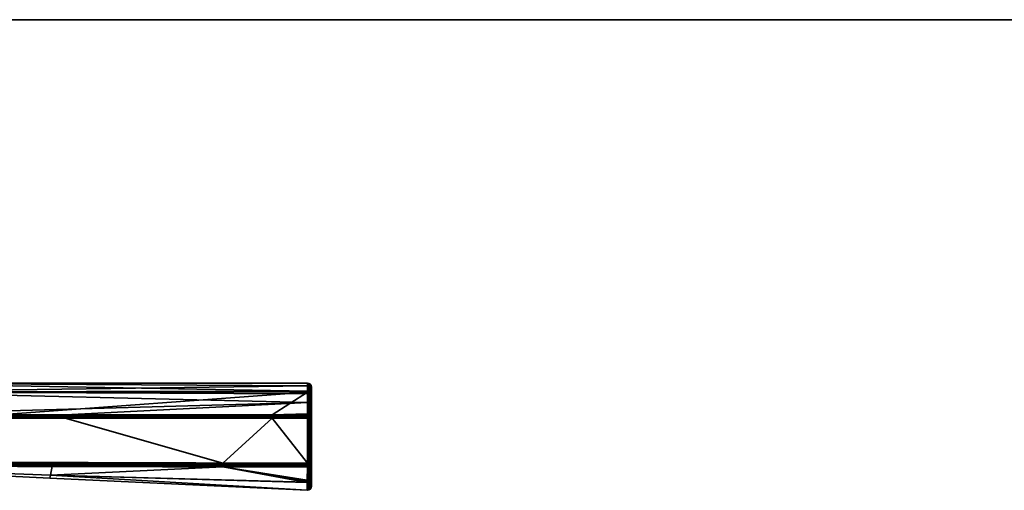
# Model space of a CAD drawing. Header units: millimetres. Extents: x -309 to 8059, y -96 to 57.
# Tile 79 of 99: x 5626 to 5746, y -96 to -39. Entities that reach past the tile are written whole.
import ezdxf

# ---------------------------------------------------------------- set-up
doc = ezdxf.new("R2010")
doc.units = ezdxf.units.MM
doc.layers.add('151', color=7, linetype='Continuous', true_color=0xffffff)

# ---------------------------------------------------------------- blocks, each defined once
blk = doc.blocks.new('UG_SURFACE_002')
at = {"layer": '151', "color": 251, "linetype": 'Continuous', "lineweight": 35}
for points in [[(5607.36, -83.3, 1104), (5607.36, -84.37, 1109.97), (5661, -84.27, 1109.67)], [(5607.36, -83.3, 1104), (5661, -83.3, 1104), (5661, -83.62, 1100.73)], [(5661, -83.62, 1100.73), (5607.36, -84.38, 1098.03), (5607.36, -83.3, 1104)], [(5661, -84.27, 1109.67), (5661, -83.3, 1104), (5607.36, -83.3, 1104)], [(5661.19, -83.34, 1104), (5661, -83.3, 1104), (5661, -84.27, 1109.67), (5661.19, -84.3, 1109.66)], [(5661.19, -83.65, 1100.73), (5661, -83.62, 1100.73), (5661, -83.3, 1104), (5661.19, -83.34, 1104)], [(5661.35, -83.45, 1104), (5661.19, -83.34, 1104), (5661.19, -84.3, 1109.66), (5661.35, -84.4, 1109.62)], [(5661.35, -83.76, 1100.75), (5661.19, -83.65, 1100.73), (5661.19, -83.34, 1104), (5661.35, -83.45, 1104)], [(5661.46, -83.61, 1104), (5661.35, -83.45, 1104), (5661.35, -84.4, 1109.62), (5661.46, -84.56, 1109.57)], [(5661.46, -83.92, 1100.79), (5661.35, -83.76, 1100.75), (5661.35, -83.45, 1104), (5661.46, -83.61, 1104)], [(5661, -83.62, 1100.73), (5661, -84.6, 1098.11), (5607.36, -84.38, 1098.03)], [(5607.36, -84.37, 1109.97), (5661, -84.42, 1109.95), (5661, -84.27, 1109.67)], [(5661, -84.42, 1109.95), (5607.36, -84.37, 1109.97), (5623.58, -87.15, 1114.82)], [(5607.36, -84.38, 1098.03), (5661, -84.6, 1098.11), (5661, -85.65, 1095.35)], [(5661, -85.65, 1095.35), (5607.36, -87.15, 1093.18), (5607.36, -84.38, 1098.03)], [(5623.58, -87.15, 1114.82), (5656.75, -87.15, 1114.82), (5661, -84.42, 1109.95)], [(5656.75, -87.15, 1114.82), (5661, -87.05, 1114.7), (5661, -84.42, 1109.95)], [(5661, -84.6, 1098.11), (5661, -83.62, 1100.73), (5661.19, -83.65, 1100.73)], [(5661.19, -83.65, 1100.73), (5661.19, -85.68, 1095.37), (5661, -85.65, 1095.35), (5661, -84.6, 1098.11)], [(5661.19, -84.3, 1109.66), (5661, -84.27, 1109.67), (5661, -84.42, 1109.95)], [(5661, -84.42, 1109.95), (5661, -87.05, 1114.7), (5661.19, -87.08, 1114.67), (5661.19, -84.3, 1109.66)], [(5661.35, -85.77, 1095.42), (5661.19, -85.68, 1095.37), (5661.19, -83.65, 1100.73), (5661.35, -83.76, 1100.75)], [(5661.35, -84.4, 1109.62), (5661.19, -84.3, 1109.66), (5661.19, -87.08, 1114.67), (5661.35, -87.17, 1114.61)], [(5661.46, -85.91, 1095.5), (5661.35, -85.77, 1095.42), (5661.35, -83.76, 1100.75), (5661.46, -83.92, 1100.79)], [(5661.46, -84.56, 1109.57), (5661.35, -84.4, 1109.62), (5661.35, -87.17, 1114.61), (5661.46, -87.29, 1114.5)], [(5661.5, -83.8, 1104), (5661.46, -83.61, 1104), (5661.46, -84.56, 1109.57), (5661.5, -84.74, 1109.5)], [(5661.5, -84.11, 1100.82), (5661.46, -83.92, 1100.79), (5661.46, -83.61, 1104), (5661.5, -83.8, 1104)], [(5661.5, -86.08, 1095.6), (5661.46, -85.91, 1095.5), (5661.46, -83.92, 1100.79), (5661.5, -84.11, 1100.82)], [(5661.5, -84.74, 1109.5), (5661.46, -84.56, 1109.57), (5661.46, -87.29, 1114.5), (5661.5, -87.44, 1114.39)], [(5661.5, -95.79, 1104), (5661.5, -83.8, 1104), (5661.5, -84.74, 1109.5)], [(5661.5, -95.79, 1104), (5661.5, -84.11, 1100.82), (5661.5, -83.8, 1104)], [(5661.5, -95.79, 1104), (5661.5, -86.08, 1095.6), (5661.5, -84.11, 1100.82)], [(5661.5, -84.74, 1109.5), (5661.5, -87.44, 1114.39), (5661.5, -94.69, 1110.75), (5661.5, -95.79, 1104)], [(5631.65, -87.15, 1093.18), (5607.36, -87.15, 1093.18), (5661, -85.65, 1095.35)], [(5661, -85.65, 1095.35), (5661, -87.15, 1093.18), (5631.65, -87.15, 1093.18)], [(5661.15, -87.17, 1093.2), (5661, -87.15, 1093.18), (5661, -85.65, 1095.35), (5661.19, -85.68, 1095.37)], [(5661.19, -85.68, 1095.37), (5661.19, -87.18, 1093.21), (5661.15, -87.17, 1093.2)], [(5661.19, -85.68, 1095.37), (5661.35, -85.77, 1095.42), (5661.35, -87.26, 1093.28), (5661.3, -87.24, 1093.26)], [(5661.3, -87.24, 1093.26), (5661.19, -87.18, 1093.21), (5661.19, -85.68, 1095.37)], [(5661.35, -85.77, 1095.42), (5661.44, -87.36, 1093.35), (5661.39, -87.3, 1093.31)], [(5661.35, -85.77, 1095.42), (5661.46, -85.91, 1095.5), (5661.46, -87.39, 1093.38), (5661.44, -87.36, 1093.35)], [(5661.39, -87.3, 1093.31), (5661.35, -87.26, 1093.28), (5661.35, -85.77, 1095.42)], [(5661.5, -87.54, 1093.5), (5661.46, -87.39, 1093.38), (5661.46, -85.91, 1095.5), (5661.5, -86.08, 1095.6)], [(5631.65, -87.23, 1093.11), (5598.48, -87.23, 1093.11), (5607.36, -87.15, 1093.18)], [(5607.36, -87.15, 1093.18), (5631.65, -87.15, 1093.18), (5631.65, -87.23, 1093.11)], [(5656.75, -87.15, 1114.82), (5661, -87.15, 1114.82), (5661, -87.05, 1114.7)], [(5661.19, -87.08, 1114.67), (5661, -87.05, 1114.7), (5661, -87.15, 1114.82), (5661.15, -87.17, 1114.8)], [(5661.15, -87.17, 1114.8), (5661.19, -87.18, 1114.79), (5661.19, -87.08, 1114.67)], [(5661.35, -87.17, 1114.61), (5661.19, -87.08, 1114.67), (5661.19, -87.18, 1114.79), (5661.3, -87.24, 1114.74)], [(5661.5, -86.08, 1095.6), (5661.5, -95.79, 1104), (5661.5, -94.59, 1096.97)], [(5661.5, -94.59, 1096.97), (5661.5, -93.01, 1093.5), (5661.5, -87.54, 1093.5), (5661.5, -86.08, 1095.6)], [(5598.47, -87.53, 1093), (5598.48, -87.42, 1093.01), (5631.65, -87.43, 1093.01), (5631.65, -87.54, 1093)], [(5650.76, -92.99, 1093), (5598.5, -92.8, 1093), (5598.47, -87.53, 1093), (5631.65, -87.54, 1093)], [(5598.48, -87.32, 1093.05), (5598.48, -87.23, 1093.11), (5631.65, -87.23, 1093.11)], [(5631.65, -87.23, 1093.11), (5631.65, -87.32, 1093.05), (5598.48, -87.32, 1093.05)], [(5598.48, -87.42, 1093.01), (5598.48, -87.32, 1093.05), (5631.65, -87.32, 1093.05), (5631.65, -87.43, 1093.01)], [(5656.75, -87.54, 1115), (5623.58, -87.54, 1115), (5598.5, -92.8, 1115), (5650.76, -92.99, 1115)], [(5623.58, -87.15, 1114.82), (5623.58, -87.23, 1114.89), (5656.75, -87.23, 1114.89), (5656.75, -87.15, 1114.82)], [(5623.58, -87.23, 1114.89), (5623.58, -87.32, 1114.95), (5656.75, -87.32, 1114.95), (5656.75, -87.23, 1114.89)], [(5623.58, -87.32, 1114.95), (5623.58, -87.43, 1114.99), (5656.75, -87.43, 1114.99), (5656.75, -87.32, 1114.95)], [(5623.58, -87.43, 1114.99), (5623.58, -87.54, 1115), (5656.75, -87.54, 1115), (5656.75, -87.43, 1114.99)], [(5631.65, -87.23, 1093.11), (5631.65, -87.15, 1093.18), (5661, -87.15, 1093.18), (5661, -87.18, 1093.15)], [(5661, -87.18, 1093.15), (5661, -87.23, 1093.11), (5631.65, -87.23, 1093.11)], [(5631.65, -87.32, 1093.05), (5631.65, -87.23, 1093.11), (5661, -87.23, 1093.11), (5661, -87.32, 1093.05)], [(5631.65, -87.43, 1093.01), (5631.65, -87.32, 1093.05), (5661, -87.32, 1093.05), (5661, -87.34, 1093.04)], [(5661, -87.34, 1093.04), (5661, -87.43, 1093.01), (5631.65, -87.43, 1093.01)], [(5631.65, -87.54, 1093), (5631.65, -87.43, 1093.01), (5661, -87.43, 1093.01), (5661, -87.54, 1093)], [(5631.65, -87.54, 1093), (5661, -87.54, 1093), (5661, -93.01, 1093), (5650.76, -92.99, 1093)], [(5650.76, -92.99, 1115), (5661, -93.01, 1115), (5656.75, -87.54, 1115)], [(5656.75, -87.15, 1114.82), (5656.75, -87.23, 1114.89), (5661, -87.23, 1114.89), (5661, -87.18, 1114.85)], [(5661, -87.18, 1114.85), (5661, -87.15, 1114.82), (5656.75, -87.15, 1114.82)], [(5656.75, -87.23, 1114.89), (5656.75, -87.32, 1114.95), (5661, -87.32, 1114.95), (5661, -87.23, 1114.89)], [(5656.75, -87.32, 1114.95), (5656.75, -87.43, 1114.99), (5661, -87.43, 1114.99), (5661, -87.34, 1114.96)], [(5661, -87.34, 1114.96), (5661, -87.32, 1114.95), (5656.75, -87.32, 1114.95)], [(5656.75, -87.43, 1114.99), (5656.75, -87.54, 1115), (5661, -87.54, 1115), (5661, -87.43, 1114.99)], [(5661, -93.01, 1115), (5661, -87.54, 1115), (5656.75, -87.54, 1115)], [(5661.15, -87.17, 1114.8), (5661, -87.15, 1114.82), (5661, -87.18, 1114.85)], [(5661, -87.18, 1093.15), (5661, -87.15, 1093.18), (5661.15, -87.17, 1093.2)], [(5661, -87.18, 1114.85), (5661.14, -87.21, 1114.85), (5661.15, -87.17, 1114.8)], [(5661.15, -87.17, 1093.2), (5661.14, -87.21, 1093.15), (5661, -87.18, 1093.15)], [(5661.14, -87.21, 1114.85), (5661, -87.18, 1114.85), (5661, -87.23, 1114.89)], [(5661, -87.23, 1093.11), (5661, -87.18, 1093.15), (5661.14, -87.21, 1093.15)], [(5661.14, -87.21, 1114.85), (5661, -87.23, 1114.89), (5661, -87.32, 1114.95)], [(5661, -87.32, 1114.95), (5661.07, -87.36, 1114.96), (5661.14, -87.21, 1114.85)], [(5661.14, -87.21, 1093.15), (5661.07, -87.36, 1093.04), (5661, -87.32, 1093.05)], [(5661, -87.32, 1093.05), (5661, -87.23, 1093.11), (5661.14, -87.21, 1093.15)], [(5661, -87.32, 1114.95), (5661, -87.34, 1114.96), (5661.07, -87.36, 1114.96)], [(5661.07, -87.36, 1093.04), (5661, -87.34, 1093.04), (5661, -87.32, 1093.05)], [(5661.07, -87.36, 1114.96), (5661, -87.34, 1114.96), (5661, -87.43, 1114.99)], [(5661, -87.43, 1093.01), (5661, -87.34, 1093.04), (5661.07, -87.36, 1093.04)], [(5661, -87.43, 1114.99), (5661, -87.54, 1115), (5661.07, -87.36, 1114.96)], [(5661, -87.54, 1115), (5661.14, -87.4, 1114.96), (5661.07, -87.36, 1114.96)], [(5661.07, -87.36, 1093.04), (5661, -87.54, 1093), (5661, -87.43, 1093.01)], [(5661.07, -87.36, 1093.04), (5661.14, -87.4, 1093.04), (5661, -87.54, 1093)], [(5661, -87.54, 1115), (5661.18, -87.46, 1114.96), (5661.14, -87.4, 1114.96)], [(5661.14, -87.4, 1093.04), (5661.18, -87.46, 1093.04), (5661, -87.54, 1093)], [(5661.18, -87.46, 1114.96), (5661, -87.54, 1115), (5661.19, -87.54, 1114.96)], [(5661.19, -87.54, 1093.04), (5661, -87.54, 1093), (5661.18, -87.46, 1093.04)], [(5661, -87.54, 1115), (5661, -93.01, 1115), (5661.19, -93.01, 1114.96), (5661.19, -87.54, 1114.96)], [(5661, -93.01, 1093), (5661, -87.54, 1093), (5661.19, -87.54, 1093.04), (5661.19, -93.01, 1093.04)], [(5661.07, -87.36, 1114.96), (5661.14, -87.4, 1114.96), (5661.25, -87.28, 1114.85), (5661.14, -87.21, 1114.85)], [(5661.14, -87.21, 1093.15), (5661.25, -87.28, 1093.15), (5661.14, -87.4, 1093.04), (5661.07, -87.36, 1093.04)], [(5661.19, -87.18, 1114.79), (5661.15, -87.17, 1114.8), (5661.14, -87.21, 1114.85)], [(5661.14, -87.21, 1093.15), (5661.15, -87.17, 1093.2), (5661.19, -87.18, 1093.21)], [(5661.14, -87.21, 1114.85), (5661.25, -87.28, 1114.85), (5661.19, -87.18, 1114.79)], [(5661.19, -87.18, 1093.21), (5661.25, -87.28, 1093.15), (5661.14, -87.21, 1093.15)], [(5661.14, -87.4, 1114.96), (5661.18, -87.46, 1114.96), (5661.33, -87.4, 1114.85), (5661.25, -87.28, 1114.85)], [(5661.25, -87.28, 1093.15), (5661.33, -87.4, 1093.15), (5661.18, -87.46, 1093.04), (5661.14, -87.4, 1093.04)], [(5661.33, -87.4, 1114.85), (5661.18, -87.46, 1114.96), (5661.19, -87.54, 1114.96), (5661.35, -87.54, 1114.85)], [(5661.35, -87.54, 1093.15), (5661.19, -87.54, 1093.04), (5661.18, -87.46, 1093.04), (5661.33, -87.4, 1093.15)], [(5661.19, -87.54, 1114.96), (5661.19, -87.54, 1114.96), (5661.18, -87.46, 1114.96)], [(5661.18, -87.46, 1093.04), (5661.19, -87.54, 1093.04), (5661.19, -87.54, 1093.04)], [(5661.25, -87.28, 1114.85), (5661.3, -87.24, 1114.74), (5661.19, -87.18, 1114.79)], [(5661.19, -87.18, 1093.21), (5661.3, -87.24, 1093.26), (5661.25, -87.28, 1093.15)], [(5661.19, -93.01, 1114.96), (5661.35, -93.01, 1114.85), (5661.35, -87.54, 1114.85), (5661.19, -87.54, 1114.96)], [(5661.19, -87.54, 1093.04), (5661.35, -87.54, 1093.15), (5661.35, -93.01, 1093.15), (5661.19, -93.01, 1093.04)], [(5661.3, -87.24, 1114.74), (5661.25, -87.28, 1114.85), (5661.33, -87.4, 1114.85)], [(5661.33, -87.4, 1093.15), (5661.25, -87.28, 1093.15), (5661.3, -87.24, 1093.26)], [(5661.3, -87.24, 1114.74), (5661.35, -87.26, 1114.72), (5661.35, -87.17, 1114.61)], [(5661.33, -87.4, 1114.85), (5661.35, -87.26, 1114.72), (5661.3, -87.24, 1114.74)], [(5661.3, -87.24, 1093.26), (5661.35, -87.26, 1093.28), (5661.33, -87.4, 1093.15)], [(5661.39, -87.3, 1114.69), (5661.35, -87.26, 1114.72), (5661.33, -87.4, 1114.85)], [(5661.33, -87.4, 1093.15), (5661.35, -87.26, 1093.28), (5661.39, -87.3, 1093.31)], [(5661.33, -87.4, 1114.85), (5661.43, -87.36, 1114.69), (5661.39, -87.3, 1114.69)], [(5661.39, -87.3, 1093.31), (5661.43, -87.36, 1093.31), (5661.33, -87.4, 1093.15)], [(5661.43, -87.36, 1114.69), (5661.33, -87.4, 1114.85), (5661.36, -87.54, 1114.85), (5661.46, -87.54, 1114.69)], [(5661.46, -87.54, 1093.31), (5661.36, -87.54, 1093.15), (5661.33, -87.4, 1093.15), (5661.43, -87.36, 1093.31)], [(5661.35, -87.54, 1114.85), (5661.36, -87.54, 1114.85), (5661.33, -87.4, 1114.85)], [(5661.33, -87.4, 1093.15), (5661.36, -87.54, 1093.15), (5661.35, -87.54, 1093.15)], [(5661.46, -87.29, 1114.5), (5661.35, -87.17, 1114.61), (5661.39, -87.3, 1114.69), (5661.44, -87.36, 1114.65)], [(5661.35, -87.17, 1114.61), (5661.35, -87.26, 1114.72), (5661.39, -87.3, 1114.69)], [(5661.36, -87.54, 1114.85), (5661.35, -87.54, 1114.85), (5661.35, -93.01, 1114.85), (5661.36, -93.01, 1114.85)], [(5661.36, -93.01, 1093.15), (5661.35, -93.01, 1093.15), (5661.35, -87.54, 1093.15), (5661.36, -87.54, 1093.15)], [(5661.36, -93.01, 1114.85), (5661.46, -93.01, 1114.69), (5661.46, -87.54, 1114.69), (5661.36, -87.54, 1114.85)], [(5661.36, -87.54, 1093.15), (5661.46, -87.54, 1093.31), (5661.46, -93.01, 1093.31), (5661.36, -93.01, 1093.15)], [(5661.39, -87.3, 1114.69), (5661.43, -87.36, 1114.69), (5661.44, -87.36, 1114.65)], [(5661.44, -87.36, 1093.35), (5661.43, -87.36, 1093.31), (5661.39, -87.3, 1093.31)], [(5661.44, -87.36, 1114.65), (5661.43, -87.36, 1114.69), (5661.46, -87.54, 1114.69)], [(5661.46, -87.54, 1114.69), (5661.46, -87.54, 1114.69), (5661.43, -87.36, 1114.69)], [(5661.43, -87.36, 1093.31), (5661.46, -87.54, 1093.31), (5661.46, -87.54, 1093.31)], [(5661.46, -87.54, 1093.31), (5661.43, -87.36, 1093.31), (5661.44, -87.36, 1093.35)], [(5661.44, -87.36, 1114.65), (5661.46, -87.39, 1114.62), (5661.46, -87.29, 1114.5)], [(5661.46, -87.54, 1114.69), (5661.46, -87.39, 1114.62), (5661.44, -87.36, 1114.65)], [(5661.44, -87.36, 1093.35), (5661.46, -87.39, 1093.38), (5661.46, -87.54, 1093.31)], [(5661.5, -87.44, 1114.39), (5661.46, -87.29, 1114.5), (5661.46, -87.39, 1114.62), (5661.5, -87.54, 1114.5)], [(5661.46, -87.54, 1114.69), (5661.5, -87.54, 1114.5), (5661.46, -87.39, 1114.62)], [(5661.46, -87.39, 1093.38), (5661.5, -87.54, 1093.5), (5661.46, -87.54, 1093.31)], [(5661.46, -93.01, 1114.69), (5661.5, -93.01, 1114.5), (5661.5, -87.54, 1114.5), (5661.46, -87.54, 1114.69)], [(5661.46, -87.54, 1093.31), (5661.5, -87.54, 1093.5), (5661.5, -93.01, 1093.5), (5661.46, -93.01, 1093.31)], [(5661.5, -87.44, 1114.39), (5661.5, -87.54, 1114.5), (5661.5, -93.01, 1114.5), (5661.5, -94.69, 1110.75)], [(5650.76, -92.99, 1115), (5598.5, -92.8, 1115), (5598.5, -92.95, 1114.98)], [(5598.5, -92.95, 1093.02), (5598.5, -92.8, 1093), (5650.76, -92.99, 1093)], [(5598.5, -92.95, 1114.98), (5598.5, -93.09, 1114.9), (5650.76, -93.21, 1114.95)], [(5598.5, -92.95, 1114.98), (5650.76, -93.1, 1114.99), (5650.76, -92.99, 1115)], [(5650.76, -93.21, 1114.95), (5650.76, -93.1, 1114.99), (5598.5, -92.95, 1114.98)], [(5598.5, -93.09, 1093.1), (5598.5, -92.95, 1093.02), (5650.76, -93.1, 1093.01)], [(5650.76, -92.99, 1093), (5650.76, -93.1, 1093.01), (5598.5, -92.95, 1093.02)], [(5598.5, -93.09, 1114.9), (5598.5, -93.2, 1114.79), (5650.76, -93.3, 1114.89)], [(5650.76, -93.3, 1114.89), (5650.76, -93.21, 1114.95), (5598.5, -93.09, 1114.9)], [(5598.5, -93.2, 1093.21), (5598.5, -93.09, 1093.1), (5650.76, -93.21, 1093.05)], [(5650.76, -93.1, 1093.01), (5650.76, -93.21, 1093.05), (5598.5, -93.09, 1093.1)], [(5661, -93.01, 1115), (5650.76, -92.99, 1115), (5650.76, -93.1, 1114.99)], [(5650.76, -93.1, 1093.01), (5650.76, -92.99, 1093), (5661, -93.01, 1093)], [(5650.76, -93.1, 1114.99), (5661, -93.12, 1114.99), (5661, -93.01, 1115)], [(5661, -93.01, 1093), (5661, -93.12, 1093.01), (5650.76, -93.1, 1093.01)], [(5650.76, -93.1, 1114.99), (5650.76, -93.21, 1114.95), (5661, -93.2, 1114.96)], [(5661, -93.2, 1114.96), (5661, -93.12, 1114.99), (5650.76, -93.1, 1114.99)], [(5650.76, -93.1, 1093.01), (5661, -93.12, 1093.01), (5661, -93.2, 1093.04)], [(5661, -93.2, 1093.04), (5650.76, -93.21, 1093.05), (5650.76, -93.1, 1093.01)], [(5661.07, -93.19, 1114.96), (5661, -93.01, 1115), (5661, -93.12, 1114.99)], [(5661.19, -93.01, 1114.96), (5661, -93.01, 1115), (5661.18, -93.09, 1114.96)], [(5661, -93.01, 1115), (5661.14, -93.15, 1114.96), (5661.18, -93.09, 1114.96)], [(5661, -93.01, 1115), (5661.07, -93.19, 1114.96), (5661.14, -93.15, 1114.96)], [(5661.18, -93.09, 1093.04), (5661, -93.01, 1093), (5661.19, -93.01, 1093.04)], [(5661.18, -93.09, 1093.04), (5661.14, -93.15, 1093.04), (5661, -93.01, 1093)], [(5661.14, -93.15, 1093.04), (5661.07, -93.19, 1093.04), (5661, -93.01, 1093)], [(5661, -93.12, 1093.01), (5661, -93.01, 1093), (5661.07, -93.19, 1093.04)], [(5661.18, -93.09, 1114.96), (5661.14, -93.15, 1114.96), (5661.25, -93.26, 1114.85), (5661.33, -93.15, 1114.85)], [(5661.33, -93.15, 1093.15), (5661.25, -93.26, 1093.15), (5661.14, -93.15, 1093.04), (5661.18, -93.09, 1093.04)], [(5661.18, -93.09, 1114.96), (5661.19, -93.01, 1114.96), (5661.19, -93.01, 1114.96)], [(5661.35, -93.01, 1114.85), (5661.19, -93.01, 1114.96), (5661.18, -93.09, 1114.96), (5661.33, -93.15, 1114.85)], [(5661.33, -93.15, 1093.15), (5661.18, -93.09, 1093.04), (5661.19, -93.01, 1093.04), (5661.35, -93.01, 1093.15)], [(5661.19, -93.01, 1093.04), (5661.19, -93.01, 1093.04), (5661.18, -93.09, 1093.04)], [(5661.33, -93.15, 1114.85), (5661.36, -93.01, 1114.85), (5661.35, -93.01, 1114.85)], [(5661.46, -93.01, 1114.69), (5661.36, -93.01, 1114.85), (5661.33, -93.15, 1114.85), (5661.43, -93.19, 1114.69)], [(5661.43, -93.19, 1093.31), (5661.33, -93.15, 1093.15), (5661.36, -93.01, 1093.15), (5661.46, -93.01, 1093.31)], [(5661.35, -93.01, 1093.15), (5661.36, -93.01, 1093.15), (5661.33, -93.15, 1093.15)], [(5661.43, -93.19, 1114.69), (5661.46, -93.01, 1114.69), (5661.46, -93.01, 1114.69)], [(5661.46, -93.01, 1114.69), (5661.43, -93.19, 1114.69), (5661.45, -93.2, 1114.6)], [(5661.45, -93.2, 1093.39), (5661.43, -93.19, 1093.31), (5661.46, -93.01, 1093.31)], [(5661.46, -93.01, 1093.31), (5661.46, -93.01, 1093.31), (5661.43, -93.19, 1093.31)], [(5661.45, -93.2, 1114.6), (5661.46, -93.18, 1114.59), (5661.46, -93.01, 1114.69)], [(5661.46, -93.01, 1093.31), (5661.46, -93.18, 1093.41), (5661.45, -93.2, 1093.39)], [(5661.46, -93.18, 1114.59), (5661.5, -93.01, 1114.5), (5661.46, -93.01, 1114.69)], [(5661.46, -94.87, 1110.81), (5661.5, -94.69, 1110.75), (5661.5, -93.01, 1114.5)], [(5661.46, -94.77, 1096.91), (5661.46, -93.18, 1093.41), (5661.5, -93.01, 1093.5)], [(5661.5, -93.01, 1093.5), (5661.5, -94.59, 1096.97), (5661.46, -94.77, 1096.91)], [(5661.5, -93.01, 1114.5), (5661.46, -93.18, 1114.59), (5661.46, -94.87, 1110.81)], [(5661.46, -93.01, 1093.31), (5661.5, -93.01, 1093.5), (5661.46, -93.18, 1093.41)], [(5598.5, -93.3, 1093.5), (5629.85, -94.45, 1098.44), (5598.48, -93.3, 1098.58)], [(5598.48, -93.3, 1098.58), (5629.85, -94.45, 1098.44), (5629.78, -94.83, 1104)], [(5598.5, -93.3, 1114.5), (5598.48, -93.3, 1109.42), (5629.85, -94.45, 1109.56)], [(5598.48, -93.3, 1109.42), (5598.48, -93.3, 1104), (5629.78, -94.83, 1104)], [(5629.78, -94.83, 1104), (5629.85, -94.45, 1109.56), (5598.48, -93.3, 1109.42)], [(5629.78, -94.83, 1104), (5598.48, -93.3, 1104), (5598.48, -93.3, 1098.58)], [(5598.5, -93.2, 1114.79), (5598.5, -93.28, 1114.65), (5650.76, -93.38, 1114.82)], [(5650.76, -93.38, 1114.82), (5650.76, -93.3, 1114.89), (5598.5, -93.2, 1114.79)], [(5598.5, -93.28, 1093.35), (5598.5, -93.2, 1093.21), (5650.76, -93.3, 1093.11)], [(5650.76, -93.21, 1093.05), (5650.76, -93.3, 1093.11), (5598.5, -93.2, 1093.21)], [(5598.5, -93.28, 1114.65), (5598.5, -93.3, 1114.5), (5630.04, -93.38, 1114.63)], [(5630.04, -93.38, 1114.63), (5650.76, -93.38, 1114.82), (5598.5, -93.28, 1114.65)], [(5598.5, -93.28, 1093.35), (5650.76, -93.38, 1093.18), (5630.04, -93.38, 1093.37)], [(5630.04, -93.38, 1093.37), (5598.5, -93.3, 1093.5), (5598.5, -93.28, 1093.35)], [(5650.76, -93.3, 1093.11), (5650.76, -93.38, 1093.18), (5598.5, -93.28, 1093.35)], [(5598.5, -93.3, 1093.5), (5630.04, -93.38, 1093.37), (5629.85, -94.45, 1098.44)], [(5629.85, -94.45, 1109.56), (5630.04, -93.38, 1114.63), (5598.5, -93.3, 1114.5)], [(5629.85, -94.45, 1098.44), (5630.04, -93.38, 1093.37), (5650.76, -93.44, 1093.28)], [(5650.76, -93.44, 1114.72), (5630.04, -93.38, 1114.63), (5629.85, -94.45, 1109.56)], [(5650.76, -93.44, 1093.28), (5660.99, -95.32, 1098.32), (5629.85, -94.45, 1098.44)], [(5629.85, -94.45, 1109.56), (5660.99, -95.36, 1109.69), (5650.76, -93.44, 1114.72)], [(5630.04, -93.38, 1114.63), (5650.76, -93.44, 1114.72), (5650.76, -93.38, 1114.82)], [(5650.76, -93.38, 1093.18), (5650.76, -93.44, 1093.28), (5630.04, -93.38, 1093.37)], [(5650.76, -93.21, 1114.95), (5661, -93.22, 1114.96), (5661, -93.2, 1114.96)], [(5661, -93.2, 1093.04), (5661, -93.22, 1093.04), (5650.76, -93.21, 1093.05)], [(5661, -93.31, 1114.9), (5661, -93.22, 1114.96), (5650.76, -93.21, 1114.95)], [(5650.76, -93.21, 1114.95), (5650.76, -93.3, 1114.89), (5661, -93.31, 1114.9)], [(5661, -93.31, 1093.1), (5650.76, -93.3, 1093.11), (5650.76, -93.21, 1093.05)], [(5650.76, -93.21, 1093.05), (5661, -93.22, 1093.04), (5661, -93.31, 1093.1)], [(5661, -93.37, 1114.85), (5650.76, -93.3, 1114.89), (5650.76, -93.38, 1114.82)], [(5661, -93.37, 1114.85), (5661, -93.31, 1114.9), (5650.76, -93.3, 1114.89)], [(5650.76, -93.3, 1093.11), (5661, -93.31, 1093.1), (5661, -93.37, 1093.15)], [(5661, -93.37, 1093.15), (5650.76, -93.38, 1093.18), (5650.76, -93.3, 1093.11)], [(5650.76, -93.38, 1114.82), (5661, -93.38, 1114.83), (5661, -93.37, 1114.85)], [(5661, -93.37, 1093.15), (5661, -93.38, 1093.17), (5650.76, -93.38, 1093.18)], [(5661, -93.45, 1114.75), (5661, -93.38, 1114.83), (5650.76, -93.38, 1114.82)], [(5650.76, -93.38, 1114.82), (5650.76, -93.44, 1114.72), (5661, -93.45, 1114.75)], [(5661, -93.45, 1093.25), (5650.76, -93.44, 1093.28), (5650.76, -93.38, 1093.18)], [(5650.76, -93.38, 1093.18), (5661, -93.38, 1093.17), (5661, -93.45, 1093.25)], [(5650.76, -93.44, 1093.28), (5661, -93.45, 1093.25), (5660.99, -95.06, 1096.81)], [(5650.76, -93.44, 1114.72), (5660.99, -95.36, 1109.69), (5660.99, -95.16, 1110.91)], [(5660.99, -95.16, 1110.91), (5661, -93.45, 1114.75), (5650.76, -93.44, 1114.72)], [(5660.99, -95.06, 1096.81), (5660.99, -95.32, 1098.32), (5650.76, -93.44, 1093.28)], [(5660.99, -95.16, 1110.91), (5661.19, -95.13, 1110.9), (5661.17, -93.42, 1114.73)], [(5660.99, -95.06, 1096.81), (5661, -93.45, 1093.25), (5661.17, -93.42, 1093.27)], [(5661.17, -93.42, 1093.27), (5661.19, -95.03, 1096.82), (5660.99, -95.06, 1096.81)], [(5661.17, -93.42, 1114.73), (5661, -93.45, 1114.75), (5660.99, -95.16, 1110.91)], [(5661, -93.12, 1114.99), (5661, -93.2, 1114.96), (5661.07, -93.19, 1114.96)], [(5661.07, -93.19, 1093.04), (5661, -93.2, 1093.04), (5661, -93.12, 1093.01)], [(5661.07, -93.19, 1114.96), (5661, -93.22, 1114.96), (5661, -93.31, 1114.9)], [(5661.07, -93.19, 1114.96), (5661, -93.2, 1114.96), (5661, -93.22, 1114.96)], [(5661, -93.31, 1114.9), (5661.14, -93.34, 1114.85), (5661.07, -93.19, 1114.96)], [(5661.07, -93.19, 1093.04), (5661.14, -93.34, 1093.15), (5661, -93.31, 1093.1)], [(5661, -93.31, 1093.1), (5661, -93.22, 1093.04), (5661.07, -93.19, 1093.04)], [(5661, -93.22, 1093.04), (5661, -93.2, 1093.04), (5661.07, -93.19, 1093.04)], [(5661, -93.31, 1114.9), (5661, -93.37, 1114.85), (5661.14, -93.34, 1114.85)], [(5661.14, -93.34, 1093.15), (5661, -93.37, 1093.15), (5661, -93.31, 1093.1)], [(5661.17, -93.42, 1114.73), (5661.14, -93.34, 1114.85), (5661, -93.38, 1114.83)], [(5661.14, -93.34, 1114.85), (5661, -93.37, 1114.85), (5661, -93.38, 1114.83)], [(5661, -93.38, 1093.17), (5661.14, -93.34, 1093.15), (5661.17, -93.42, 1093.27)], [(5661, -93.38, 1093.17), (5661, -93.37, 1093.15), (5661.14, -93.34, 1093.15)], [(5661, -93.38, 1114.83), (5661, -93.45, 1114.75), (5661.17, -93.42, 1114.73)], [(5661.17, -93.42, 1093.27), (5661, -93.45, 1093.25), (5661, -93.38, 1093.17)], [(5661.14, -93.15, 1114.96), (5661.07, -93.19, 1114.96), (5661.14, -93.34, 1114.85), (5661.25, -93.26, 1114.85)], [(5661.25, -93.26, 1093.15), (5661.14, -93.34, 1093.15), (5661.07, -93.19, 1093.04), (5661.14, -93.15, 1093.04)], [(5661.25, -93.26, 1114.85), (5661.14, -93.34, 1114.85), (5661.19, -93.41, 1114.73)], [(5661.19, -93.41, 1093.27), (5661.14, -93.34, 1093.15), (5661.25, -93.26, 1093.15)], [(5661.14, -93.34, 1114.85), (5661.17, -93.42, 1114.73), (5661.19, -93.41, 1114.73)], [(5661.19, -93.41, 1093.27), (5661.17, -93.42, 1093.27), (5661.14, -93.34, 1093.15)], [(5661.19, -95.13, 1110.9), (5661.19, -93.41, 1114.73), (5661.17, -93.42, 1114.73)], [(5661.17, -93.42, 1093.27), (5661.19, -93.41, 1093.27), (5661.19, -95.03, 1096.82)], [(5661.19, -93.41, 1114.73), (5661.31, -93.34, 1114.69), (5661.25, -93.26, 1114.85)], [(5661.25, -93.26, 1093.15), (5661.31, -93.34, 1093.31), (5661.19, -93.41, 1093.27)], [(5661.19, -95.13, 1110.9), (5661.33, -93.34, 1114.68), (5661.31, -93.34, 1114.69)], [(5661.33, -93.34, 1114.68), (5661.19, -95.13, 1110.9), (5661.35, -95.02, 1110.86)], [(5661.19, -95.03, 1096.82), (5661.19, -93.41, 1093.27), (5661.31, -93.34, 1093.31)], [(5661.31, -93.34, 1093.31), (5661.33, -93.34, 1093.32), (5661.19, -95.03, 1096.82)], [(5661.35, -94.93, 1096.85), (5661.19, -95.03, 1096.82), (5661.33, -93.34, 1093.32)], [(5661.31, -93.34, 1114.69), (5661.19, -93.41, 1114.73), (5661.19, -95.13, 1110.9)], [(5661.43, -93.19, 1114.69), (5661.33, -93.15, 1114.85), (5661.25, -93.26, 1114.85)], [(5661.32, -93.33, 1093.31), (5661.25, -93.26, 1093.15), (5661.33, -93.15, 1093.15)], [(5661.25, -93.26, 1114.85), (5661.32, -93.33, 1114.69), (5661.43, -93.19, 1114.69)], [(5661.31, -93.34, 1114.69), (5661.32, -93.33, 1114.69), (5661.25, -93.26, 1114.85)], [(5661.25, -93.26, 1093.15), (5661.32, -93.33, 1093.31), (5661.31, -93.34, 1093.31)], [(5661.33, -93.34, 1114.68), (5661.32, -93.33, 1114.69), (5661.31, -93.34, 1114.69)], [(5661.31, -93.34, 1093.31), (5661.32, -93.33, 1093.31), (5661.33, -93.34, 1093.32)], [(5661.33, -93.15, 1093.15), (5661.43, -93.19, 1093.31), (5661.32, -93.33, 1093.31)], [(5661.35, -93.32, 1114.67), (5661.43, -93.19, 1114.69), (5661.32, -93.33, 1114.69)], [(5661.32, -93.33, 1093.31), (5661.43, -93.19, 1093.31), (5661.35, -93.32, 1093.33)], [(5661.32, -93.33, 1114.69), (5661.33, -93.34, 1114.68), (5661.35, -93.32, 1114.67)], [(5661.35, -93.32, 1093.33), (5661.33, -93.34, 1093.32), (5661.32, -93.33, 1093.31)], [(5661.35, -95.02, 1110.86), (5661.35, -93.32, 1114.67), (5661.33, -93.34, 1114.68)], [(5661.33, -93.34, 1093.32), (5661.35, -93.32, 1093.33), (5661.35, -94.93, 1096.85)], [(5661.35, -93.32, 1114.67), (5661.45, -93.2, 1114.6), (5661.43, -93.19, 1114.69)], [(5661.43, -93.19, 1093.31), (5661.45, -93.2, 1093.39), (5661.35, -93.32, 1093.33)], [(5661.45, -93.2, 1114.6), (5661.35, -95.02, 1110.86), (5661.46, -94.87, 1110.81)], [(5661.35, -94.93, 1096.85), (5661.35, -93.32, 1093.33), (5661.45, -93.2, 1093.39)], [(5661.46, -94.77, 1096.91), (5661.35, -94.93, 1096.85), (5661.45, -93.2, 1093.39)], [(5661.45, -93.2, 1114.6), (5661.35, -93.32, 1114.67), (5661.35, -95.02, 1110.86)], [(5661.46, -94.87, 1110.81), (5661.46, -93.18, 1114.59), (5661.45, -93.2, 1114.6)], [(5661.45, -93.2, 1093.39), (5661.46, -93.18, 1093.41), (5661.46, -94.77, 1096.91)], [(5660.99, -96.29, 1104), (5629.78, -94.83, 1104), (5629.85, -94.45, 1098.44)], [(5629.85, -94.45, 1109.56), (5629.78, -94.83, 1104), (5660.99, -96.29, 1104)], [(5660.99, -96.29, 1104), (5660.99, -96.29, 1104), (5629.78, -94.83, 1104)], [(5629.85, -94.45, 1098.44), (5660.99, -95.32, 1098.32), (5660.99, -96.29, 1104)], [(5660.99, -96.29, 1104), (5660.99, -95.36, 1109.69), (5629.85, -94.45, 1109.56)], [(5660.99, -95.32, 1098.32), (5661.19, -95.03, 1096.82), (5661.18, -96.25, 1104)], [(5660.99, -95.32, 1098.32), (5660.99, -95.06, 1096.81), (5661.19, -95.03, 1096.82)], [(5661.18, -96.25, 1104), (5661.19, -95.13, 1110.9), (5660.99, -95.36, 1109.69)], [(5661.19, -95.13, 1110.9), (5660.99, -95.16, 1110.91), (5660.99, -95.36, 1109.69)], [(5661.18, -96.25, 1104), (5660.99, -96.29, 1104), (5660.99, -95.32, 1098.32)], [(5660.99, -95.36, 1109.69), (5660.99, -96.29, 1104), (5661.18, -96.25, 1104)], [(5661.35, -95.02, 1110.86), (5661.19, -95.13, 1110.9), (5661.18, -96.25, 1104)], [(5661.18, -96.25, 1104), (5661.35, -96.15, 1104), (5661.35, -95.02, 1110.86)], [(5661.35, -96.15, 1104), (5661.18, -96.25, 1104), (5661.19, -95.03, 1096.82)], [(5661.19, -95.03, 1096.82), (5661.35, -94.93, 1096.85), (5661.35, -96.15, 1104)], [(5661.35, -94.93, 1096.85), (5661.46, -94.77, 1096.91), (5661.46, -95.98, 1104)], [(5661.46, -94.87, 1110.81), (5661.35, -95.02, 1110.86), (5661.35, -96.15, 1104)], [(5661.35, -96.15, 1104), (5661.46, -95.98, 1104), (5661.46, -94.87, 1110.81)], [(5661.46, -95.98, 1104), (5661.35, -96.15, 1104), (5661.35, -94.93, 1096.85)], [(5661.46, -95.98, 1104), (5661.46, -94.77, 1096.91), (5661.5, -94.59, 1096.97)], [(5661.5, -94.59, 1096.97), (5661.5, -95.79, 1104), (5661.46, -95.98, 1104)], [(5661.46, -95.98, 1104), (5661.5, -95.79, 1104), (5661.5, -94.69, 1110.75)], [(5661.5, -94.69, 1110.75), (5661.46, -94.87, 1110.81), (5661.46, -95.98, 1104)], [(5660.99, -96.29, 1104), (5660.99, -96.29, 1104), (5661.18, -96.25, 1104)]]:
    blk.add_3dface(points, dxfattribs=at)

msp = doc.modelspace()

# ---------------------------------------------------------------- linework, layer by layer
at = {"layer": '151', "color": 252, "linetype": 'Continuous', "lineweight": 35}
for p, q in [((5491, -39.3), (6509, -39.3)), ((5491, -39.3, 2017), (6509, -39.3, 2017))]:
    msp.add_line(p, q, dxfattribs=at)
at = {"layer": '151', "color": 251, "linetype": 'Continuous', "lineweight": 35}
for p, q in [((5661, -87.54, 1093), (5661, -93.01, 1093)), ((5661, -93.01, 1115), (5661, -87.54, 1115)), ((5661.5, -87.54, 1114.5), (5661.5, -93.01, 1114.5)), ((5661.5, -93.01, 1093.5), (5661.5, -87.54, 1093.5))]:
    msp.add_line(p, q, dxfattribs=at)
at = {"layer": '151', "color": 251, "linetype": 'Continuous', "lineweight": 35, "extrusion": (0, 0.631583, -0.775308)}
msp.add_arc((-5661, 636.03, -919.37), 0.5, 89.9964, 180, dxfattribs=at)
at = {"layer": '151', "color": 251, "linetype": 'Continuous', "lineweight": 35, "extrusion": (1, 8.19992e-05, -5.55134e-14)}
msp.add_arc((-88, 1114.5, 5660.99), 0.5, 39.167, 90, dxfattribs=at)
at = {"layer": '151', "color": 251, "linetype": 'Continuous', "lineweight": 35, "extrusion": (-1, -8.19992e-05, 0)}
msp.add_arc((88, 1093.5, -5660.99), 0.5, 219.167, 270, dxfattribs=at)
at = {"layer": '151', "color": 251, "linetype": 'Continuous', "lineweight": 35, "extrusion": (3.237e-14, -0.631583, -0.775308)}
msp.add_arc((5661, 758.5, -792.51), 0.5, 269.9964, 360, dxfattribs=at)
at = {"layer": '151', "color": 251, "linetype": 'Continuous', "lineweight": 35, "extrusion": (0, 1, 0)}
for centre, start, end in [((-5661, 1093.5, -87.54), 180, 270), ((-5661, 1114.5, -87.54), 90, 180), ((-5661, 1114.5, -93.01), 90, 180)]:
    msp.add_arc(centre, 0.5, start, end, dxfattribs=at)
at = {"layer": '151', "color": 251, "linetype": 'Continuous', "lineweight": 35, "extrusion": (0.999999, -0.001266, -3.51461e-17)}
for centre, start, end in [((-85.84, 1093.5, 5661.11), 209.6337, 270), ((-85.84, 1114.5, 5661.11), 90, 150.3663)]:
    msp.add_arc(centre, 0.5, start, end, dxfattribs=at)
at = {"layer": '151', "color": 251, "linetype": 'Continuous', "lineweight": 35, "extrusion": (5.67736e-14, -0.494453, -0.869204)}
msp.add_arc((5661, 631.91, -922.74), 0.5, 0, 90.0631, dxfattribs=at)
at = {"layer": '151', "color": 251, "linetype": 'Continuous', "lineweight": 35, "extrusion": (-2.77556e-14, 1, 0)}
msp.add_arc((-5661, 1093.5, -93.01), 0.5, 180, 270, dxfattribs=at)
at = {"layer": '151', "color": 251, "linetype": 'Continuous', "lineweight": 35, "extrusion": (0, 0.494453, -0.869204)}
msp.add_arc((-5661, 459.84, -996.46), 0.5, 180, 270.0631, dxfattribs=at)
at = {"layer": '151', "color": 251, "linetype": 'Continuous', "lineweight": 35}
for points, knots in [([(5661, -87.15, 1114.82), (5661, -85.91, 1113.29), (5661, -84.95, 1111.6), (5661, -83.63, 1107.9), (5661, -83.3, 1105.99), (5661, -83.3, 1100.09), (5661, -84.66, 1096.23), (5661, -87.15, 1093.18)], [0, 0, 0, 0, 0.25, 0.25, 0.5, 0.5, 1, 1, 1, 1]), ([(5661, -87.54, 1115), (5643.13, -87.54, 1115), (5625.26, -87.55, 1115), (5605.15, -87.53, 1115), (5602.92, -87.54, 1115), (5598.45, -87.55, 1115), (5596.22, -87.47, 1115), (5589.52, -87.16, 1115), (5585.05, -86.91, 1115), (5571.67, -86.02, 1115), (5562.75, -85.29, 1115), (5553.83, -84.71, 1115)], [0, 0, 0, 0, 0.5, 0.5, 0.5625, 0.5625, 0.625, 0.625, 0.75, 0.75, 1, 1, 1, 1]), ([(5553.83, -84.71, 1093), (5562.74, -85.29, 1093), (5571.65, -86.02, 1093), (5585.02, -86.91, 1093), (5589.48, -87.16, 1093), (5596.18, -87.47, 1093), (5598.41, -87.55, 1093), (5602.88, -87.54, 1093), (5605.12, -87.53, 1093), (5625.23, -87.55, 1093), (5643.12, -87.54, 1093), (5661, -87.54, 1093)], [0, 0, 0, 0, 0.25, 0.25, 0.375, 0.375, 0.4375, 0.4375, 0.5, 0.5, 1, 1, 1, 1]), ([(5553.86, -84.22, 1114.59), (5562.78, -84.81, 1114.65), (5571.68, -85.57, 1114.72), (5585.05, -86.49, 1114.78), (5589.51, -86.75, 1114.79), (5596.2, -87.08, 1114.81), (5598.43, -87.17, 1114.82), (5602.9, -87.15, 1114.82), (5605.13, -87.14, 1114.82), (5625.24, -87.16, 1114.82), (5643.12, -87.15, 1114.82), (5661, -87.15, 1114.82)], [0, 0, 0, 0, 0.25, 0.25, 0.375, 0.375, 0.4375, 0.4375, 0.5, 0.5, 1, 1, 1, 1]), ([(5661, -87.15, 1093.18), (5643.12, -87.15, 1093.18), (5625.24, -87.16, 1093.18), (5605.13, -87.14, 1093.18), (5602.89, -87.15, 1093.18), (5598.42, -87.17, 1093.18), (5596.19, -87.08, 1093.19), (5589.5, -86.75, 1093.21), (5585.04, -86.49, 1093.22), (5571.67, -85.57, 1093.28), (5562.77, -84.81, 1093.35), (5553.86, -84.22, 1093.41)], [0, 0, 0, 0, 0.5, 0.5, 0.5625, 0.5625, 0.625, 0.625, 0.75, 0.75, 1, 1, 1, 1]), ([(5661.5, -87.54, 1093.5), (5661.5, -85.12, 1096.46), (5661.5, -83.8, 1100.2), (5661.5, -83.8, 1105.93), (5661.5, -84.13, 1107.79), (5661.5, -85.41, 1111.38), (5661.5, -86.33, 1113.02), (5661.5, -87.54, 1114.5)], [0, 0, 0, 0, 0.5, 0.5, 0.75, 0.75, 1, 1, 1, 1]), ([(5661, -93.01, 1093), (5657.59, -93.01, 1093), (5654.17, -93, 1093), (5633.34, -92.95, 1093), (5615.92, -92.85, 1093), (5587.02, -92.77, 1093), (5575.54, -92.7, 1093), (5554.71, -92.55, 1093), (5545.36, -92.48, 1093), (5536, -92.45, 1093)], [0, 0, 0, 0, 0.081942, 0.081942, 0.499996, 0.499996, 0.775458, 0.775458, 1, 1, 1, 1]), ([(5536, -92.45, 1115), (5545.36, -92.48, 1115), (5554.71, -92.55, 1115), (5575.54, -92.7, 1115), (5587.02, -92.77, 1115), (5615.92, -92.85, 1115), (5633.34, -92.95, 1115), (5654.17, -93, 1115), (5657.59, -93.01, 1115), (5661, -93.01, 1115)], [0, 0, 0, 0, 0.224542, 0.224542, 0.500004, 0.500004, 0.918058, 0.918058, 1, 1, 1, 1]), ([(5661, -93.45, 1114.75), (5650.58, -93.44, 1114.73), (5640.17, -93.43, 1114.68), (5619.33, -93.37, 1114.58), (5608.92, -93.33, 1114.53), (5588.08, -93.27, 1114.47), (5577.66, -93.21, 1114.42), (5556.83, -93.04, 1114.32), (5546.42, -92.93, 1114.28), (5536, -92.89, 1114.26)], [0, 0, 0, 0, 0.25, 0.25, 0.5, 0.5, 0.75, 0.75, 1, 1, 1, 1]), ([(5536, -92.89, 1093.74), (5546.42, -92.93, 1093.72), (5556.83, -93.04, 1093.68), (5577.66, -93.21, 1093.58), (5588.08, -93.27, 1093.53), (5608.92, -93.33, 1093.47), (5619.33, -93.37, 1093.42), (5640.17, -93.43, 1093.32), (5650.58, -93.44, 1093.27), (5661, -93.45, 1093.25)], [0, 0, 0, 0, 0.25, 0.25, 0.5, 0.5, 0.75, 0.75, 1, 1, 1, 1]), ([(5661.5, -93.01, 1114.5), (5661.5, -93.92, 1112.9), (5661.5, -94.62, 1111.18), (5661.5, -95.55, 1107.65), (5661.5, -95.79, 1105.84), (5661.5, -95.79, 1102.15), (5661.5, -95.55, 1100.35), (5661.5, -94.62, 1096.82), (5661.5, -93.92, 1095.1), (5661.5, -93.01, 1093.5)], [0, 0, 0, 0, 0.25, 0.25, 0.5, 0.5, 0.75, 0.75, 1, 1, 1, 1]), ([(5661, -93.45, 1093.25), (5661, -94.38, 1094.89), (5660.99, -95.09, 1096.65), (5660.99, -96.05, 1100.26), (5660.99, -96.29, 1102.11), (5660.99, -96.29, 1105.88), (5660.99, -96.05, 1107.72), (5660.99, -95.1, 1111.34), (5661, -94.38, 1113.11), (5661, -93.45, 1114.75)], [0, 0, 0, 0, 0.25, 0.25, 0.5, 0.5, 0.75, 0.75, 1, 1, 1, 1])]:
    msp.add_open_spline(points, degree=3, knots=knots, dxfattribs=at)

# ---------------------------------------------------------------- block references
msp.add_blockref('UG_SURFACE_002', (0, 0), dxfattribs=at)

doc.saveas('drawing.dxf')
